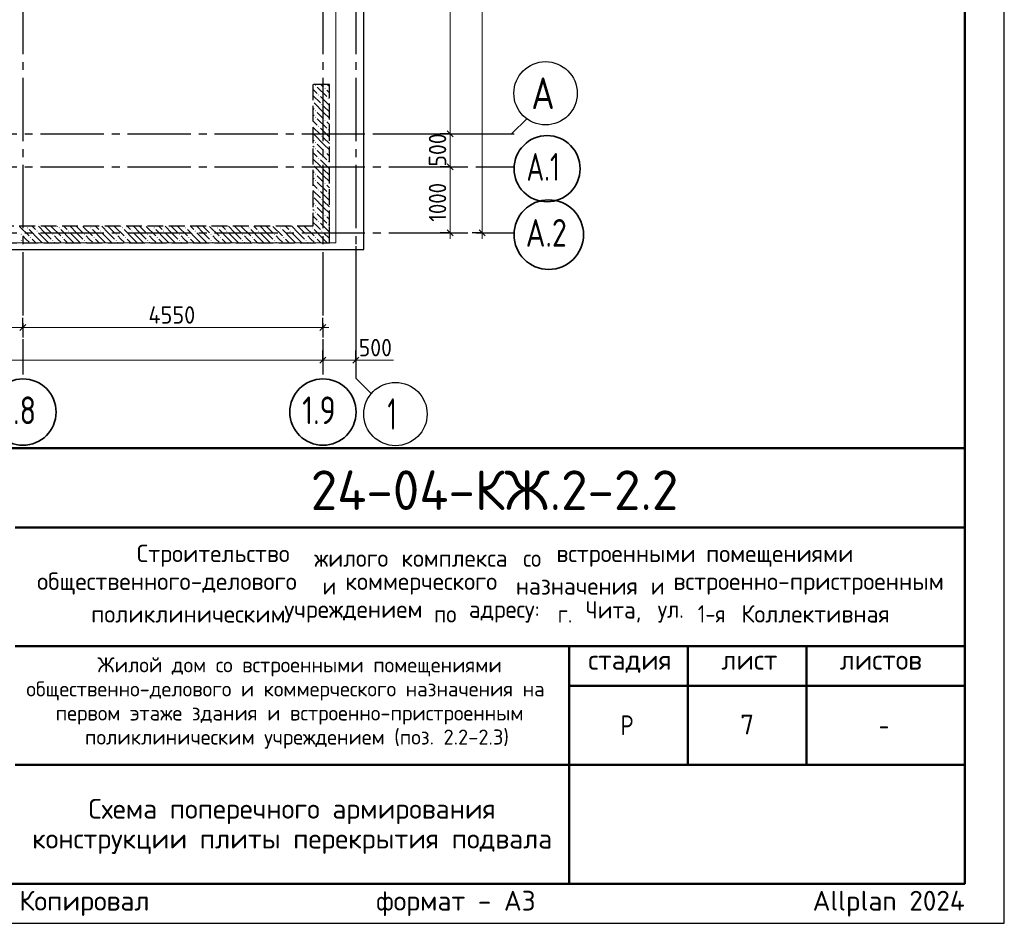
# Model space of a CAD drawing. Header units: millimetres. Extents: x 0 to 50400, y -143 to 35640.
# Tile 11 of 17: x 35469 to 50400, y 0 to 13693. Entities that reach past the tile are written whole.
import ezdxf

# ---------------------------------------------------------------- set-up
doc = ezdxf.new("R2010")
doc.units = ezdxf.units.MM
doc.linetypes.add('______2', pattern=[324, 240, -84])
doc.linetypes.add('______5', pattern=[1320, 960, -120, 120, -120])
for name, color, linetype, lineweight in [('Standard', 7, 'Continuous', 25), ('ЖБ Перекрытие верхний уровень', 7, 'Continuous', 35), ('ЖБ Стена верхний уровень', 7, 'Continuous', 35), ('Надписи', 7, 'Continuous', 25), ('Примечания', 7, 'Continuous', 13), ('Размерная линия_ общее', 7, 'Continuous', 13)]:
    doc.layers.add(name, color=color, linetype=linetype, lineweight=lineweight)
doc.layers.add('Оси', color=7, linetype='______5', true_color=0x656565)
doc.styles.add('ISOCPEUR', font='txt')

msp = doc.modelspace()

# ---------------------------------------------------------------- hatches: boundary and pattern name
at = {"layer": 'ЖБ Стена верхний уровень', "linetype": 'Continuous', "lineweight": 18, "transparency": 33554687}
for points in [[(39948, 12697), (39956, 12705), (39963, 12697), (39956, 12689)], [(39996, 12553), (40004, 12561), (40011, 12553), (40004, 12545)], [(40092, 12649), (40100, 12657), (40107, 12649), (40100, 12641)], [(39915, 12458), (39915, 12457), (39915, 12457)], [(40044, 12409), (40052, 12417), (40059, 12409), (40052, 12401)], [(40140, 12505), (40148, 12513), (40155, 12505), (40148, 12497)], [(39948, 12313), (39956, 12321), (39963, 12313), (39956, 12305)], [(39948, 12217), (39956, 12225), (39963, 12217), (39956, 12209)], [(40092, 12169), (40100, 12177), (40107, 12169), (40100, 12161)], [(39915, 11978), (39915, 11977), (39915, 11977)], [(39996, 12073), (40004, 12081), (40011, 12073), (40004, 12065)], [(40140, 12025), (40148, 12033), (40155, 12025), (40148, 12017)], [(39948, 11833), (39956, 11841), (39963, 11833), (39956, 11825)], [(40044, 11929), (40052, 11937), (40059, 11929), (40052, 11921)], [(39948, 11737), (39956, 11745), (39963, 11737), (39956, 11729)], [(40092, 11689), (40100, 11697), (40107, 11689), (40100, 11681)], [(39915, 11498), (39915, 11497), (39915, 11497)], [(39996, 11593), (40004, 11601), (40011, 11593), (40004, 11585)], [(40140, 11545), (40148, 11553), (40155, 11545), (40148, 11537)], [(39948, 11353), (39956, 11361), (39963, 11353), (39956, 11345)], [(40044, 11449), (40052, 11457), (40059, 11449), (40052, 11441)], [(39948, 11257), (39956, 11265), (39963, 11257), (39956, 11249)], [(40092, 11209), (40100, 11217), (40107, 11209), (40100, 11201)], [(39996, 11113), (40004, 11121), (40011, 11113), (40004, 11105)], [(40140, 11065), (40148, 11073), (40155, 11065), (40148, 11057)], [(39915, 11018), (39915, 11017), (39915, 11017)], [(40044, 10969), (40052, 10977), (40059, 10969), (40052, 10961)], [(39948, 10873), (39956, 10881), (39963, 10873), (39956, 10865)], [(39948, 10777), (39956, 10785), (39963, 10777), (39956, 10769)], [(39996, 10633), (40004, 10641), (40011, 10633), (40004, 10625)], [(40092, 10729), (40100, 10737), (40107, 10729), (40100, 10721)], [(35580, 10537), (35588, 10545), (35595, 10537), (35588, 10529)], [(35724, 10489), (35732, 10497), (35739, 10489), (35732, 10481)], [(36060, 10537), (36068, 10545), (36075, 10537), (36068, 10529)], [(36204, 10489), (36212, 10497), (36219, 10489), (36212, 10481)], [(36540, 10537), (36548, 10545), (36555, 10537), (36548, 10529)], [(36684, 10489), (36692, 10497), (36699, 10489), (36692, 10481)], [(37020, 10537), (37028, 10545), (37035, 10537), (37028, 10529)], [(37164, 10489), (37172, 10497), (37179, 10489), (37172, 10481)], [(37500, 10537), (37508, 10545), (37515, 10537), (37508, 10529)], [(37644, 10489), (37652, 10497), (37659, 10489), (37652, 10481)], [(37980, 10537), (37988, 10545), (37995, 10537), (37988, 10529)], [(38124, 10489), (38132, 10497), (38139, 10489), (38132, 10481)], [(38460, 10537), (38468, 10545), (38475, 10537), (38468, 10529)], [(38604, 10489), (38612, 10497), (38619, 10489), (38612, 10481)], [(38940, 10537), (38948, 10545), (38955, 10537), (38948, 10529)], [(39084, 10489), (39092, 10497), (39099, 10489), (39092, 10481)], [(39420, 10537), (39428, 10545), (39435, 10537), (39428, 10529)], [(39564, 10489), (39572, 10497), (39579, 10489), (39572, 10481)], [(39900, 10537), (39908, 10545), (39915, 10537), (39908, 10529)], [(40044, 10489), (40052, 10497), (40059, 10489), (40052, 10481)], [(40140, 10585), (40148, 10593), (40155, 10585), (40148, 10577)], [(35484, 10441), (35492, 10449), (35499, 10441), (35492, 10433)], [(35484, 10345), (35492, 10353), (35499, 10345), (35492, 10337)], [(35628, 10393), (35636, 10401), (35643, 10393), (35636, 10385)], [(35964, 10441), (35972, 10449), (35979, 10441), (35972, 10433)], [(35964, 10345), (35972, 10353), (35979, 10345), (35972, 10337)], [(36108, 10393), (36116, 10401), (36123, 10393), (36116, 10385)], [(36444, 10441), (36452, 10449), (36459, 10441), (36452, 10433)], [(36444, 10345), (36452, 10353), (36459, 10345), (36452, 10337)], [(36588, 10393), (36596, 10401), (36603, 10393), (36596, 10385)], [(36924, 10441), (36932, 10449), (36939, 10441), (36932, 10433)], [(36924, 10345), (36932, 10353), (36939, 10345), (36932, 10337)], [(37068, 10393), (37076, 10401), (37083, 10393), (37076, 10385)], [(37404, 10441), (37412, 10449), (37419, 10441), (37412, 10433)], [(37404, 10345), (37412, 10353), (37419, 10345), (37412, 10337)], [(37548, 10393), (37556, 10401), (37563, 10393), (37556, 10385)], [(37884, 10441), (37892, 10449), (37899, 10441), (37892, 10433)], [(37884, 10345), (37892, 10353), (37899, 10345), (37892, 10337)], [(38028, 10393), (38036, 10401), (38043, 10393), (38036, 10385)], [(38364, 10441), (38372, 10449), (38379, 10441), (38372, 10433)], [(38364, 10345), (38372, 10353), (38379, 10345), (38372, 10337)], [(38508, 10393), (38516, 10401), (38523, 10393), (38516, 10385)], [(38844, 10441), (38852, 10449), (38859, 10441), (38852, 10433)], [(38844, 10345), (38852, 10353), (38859, 10345), (38852, 10337)], [(38988, 10393), (38996, 10401), (39003, 10393), (38996, 10385)], [(39324, 10441), (39332, 10449), (39339, 10441), (39332, 10433)], [(39324, 10345), (39332, 10353), (39339, 10345), (39332, 10337)], [(39468, 10393), (39476, 10401), (39483, 10393), (39476, 10385)], [(39804, 10441), (39812, 10449), (39819, 10441), (39812, 10433)], [(39804, 10345), (39812, 10353), (39819, 10345), (39812, 10337)], [(39948, 10393), (39956, 10401), (39963, 10393), (39956, 10385)]]:
    msp.add_hatch(color=7, dxfattribs=at).paths.add_polyline_path(points, flags=16)

# ---------------------------------------------------------------- linework, layer by layer
at = {"layer": 'Standard', "color": 7, "linetype": 'Continuous', "lineweight": 50, "transparency": 33554687}
for p, q in [((27600, 7200), (49800, 7200)), ((35400, 6000), (49800, 6000)), ((35400, 4200), (49800, 4200)), ((43800, 2400), (43800, 4200)), ((45600, 2400), (45600, 4200)), ((47400, 2400), (47400, 4200)), ((43800, 3600), (49800, 3600)), ((35400, 2400), (49800, 2400)), ((43800, 600), (43800, 2400)), ((43800, 600), (43800, 2400))]:
    msp.add_line(p, q, dxfattribs=at)
at = {"layer": 'Standard', "color": 7, "linetype": 'Continuous', "lineweight": 25, "transparency": 33554687}
for p, q in [((49800, 600), (49800, 7200)), ((27600, 600), (49800, 600)), ((27600, 600), (49800, 600)), ((27600, 600), (49800, 600))]:
    msp.add_line(p, q, dxfattribs=at)
msp.add_lwpolyline([(0, 0), (50400, 0), (50400, 35640), (0, 35640), (0, 0)], close=True, dxfattribs=at)
at = {"layer": 'Standard', "color": 7, "linetype": 'Continuous', "lineweight": 50, "transparency": 33554687}
msp.add_lwpolyline([(2400, 35040), (49800, 35040), (49800, 600), (2400, 600), (2400, 35040)], close=True, dxfattribs=at)
at = {"layer": 'Standard', "color": 254, "linetype": 'Continuous', "lineweight": -3, "true_color": 0xc4c4ff, "transparency": 33554687}
msp.add_lwpolyline([(7965, 10212), (40690, 10212), (40690, 32712), (7965, 32712), (7965, 10212)], dxfattribs=at)
at = {"layer": 'ЖБ Перекрытие верхний уровень', "color": 7, "linetype": 'Continuous', "lineweight": 18, "transparency": 33554687}
for p, q in [((40265, 10312), (40265, 32612)), ((15565, 10312), (40265, 10312))]:
    msp.add_line(p, q, dxfattribs=at)
at = {"layer": 'ЖБ Стена верхний уровень', "color": 251, "linetype": '______2', "lineweight": -3, "true_color": 0x656565, "transparency": 33554687}
for p, q in [((40165, 12712), (39915, 12712)), ((39915, 12712), (39915, 10562)), ((40165, 10562), (40165, 12712)), ((39915, 10562), (33665, 10562)), ((40165, 10312), (40165, 10562)), ((9265, 10312), (40165, 10312))]:
    msp.add_line(p, q, dxfattribs=at)
at = {"layer": 'ЖБ Стена верхний уровень', "color": 9, "linetype": 'Continuous', "lineweight": 18, "true_color": 0xc7c7c7, "transparency": 33554687}
for p, q in [((40036, 12712), (40076, 12673)), ((40132, 12712), (40165, 12680)), ((39915, 12642), (39980, 12577)), ((39915, 12546), (40028, 12433)), ((39980, 12673), (40124, 12529)), ((40165, 12584), (40124, 12625)), ((40076, 12289), (39932, 12433)), ((40165, 12392), (40028, 12529)), ((39915, 12354), (39932, 12337)), ((39932, 12241), (39915, 12258)), ((39980, 12289), (40076, 12193)), ((40076, 12385), (40165, 12296)), ((40076, 12289), (40165, 12200)), ((39915, 12162), (39980, 12097)), ((39980, 12193), (40124, 12049)), ((40165, 12104), (40124, 12145)), ((39915, 12066), (40028, 11953)), ((40076, 11809), (39932, 11953)), ((40165, 11912), (40028, 12049)), ((39915, 11874), (39932, 11857)), ((39980, 11809), (40076, 11713)), ((40076, 11905), (40165, 11816)), ((40076, 11809), (40165, 11720)), ((39932, 11761), (39915, 11778)), ((39915, 11682), (39980, 11617)), ((39980, 11713), (40124, 11569)), ((40165, 11624), (40124, 11665)), ((39915, 11586), (40028, 11473)), ((40165, 11432), (40028, 11569)), ((39915, 11394), (39932, 11377)), ((40076, 11329), (39932, 11473)), ((40076, 11425), (40165, 11336)), ((39932, 11281), (39915, 11298)), ((39915, 11202), (39980, 11137)), ((39980, 11329), (40076, 11233)), ((39980, 11233), (40124, 11089)), ((40076, 11329), (40165, 11240)), ((39915, 11106), (40028, 10993)), ((40165, 10952), (40028, 11089)), ((40165, 11144), (40124, 11185)), ((39915, 10914), (39932, 10897)), ((40076, 10849), (39932, 10993)), ((40076, 10945), (40165, 10856)), ((39932, 10801), (39915, 10818)), ((39980, 10849), (40076, 10753)), ((39980, 10753), (40124, 10609)), ((40076, 10849), (40165, 10760)), ((39915, 10722), (39980, 10657)), ((39915, 10626), (39978, 10562)), ((40074, 10562), (40028, 10609)), ((40165, 10664), (40124, 10705)), ((35468, 10561), (35612, 10417)), ((35562, 10562), (35564, 10561)), ((35756, 10369), (35612, 10513)), ((35658, 10562), (35708, 10513)), ((35852, 10465), (35754, 10562)), ((35756, 10465), (35852, 10369)), ((35852, 10561), (35948, 10465)), ((35852, 10465), (35948, 10369)), ((35948, 10561), (36092, 10417)), ((36042, 10562), (36044, 10561)), ((36236, 10369), (36092, 10513)), ((36138, 10562), (36188, 10513)), ((36332, 10465), (36234, 10562)), ((36236, 10465), (36332, 10369)), ((36332, 10561), (36428, 10465)), ((36332, 10465), (36428, 10369)), ((36428, 10561), (36572, 10417)), ((36522, 10562), (36524, 10561)), ((36716, 10369), (36572, 10513)), ((36618, 10562), (36668, 10513)), ((36812, 10465), (36714, 10562)), ((36716, 10465), (36812, 10369)), ((36812, 10561), (36908, 10465)), ((36812, 10465), (36908, 10369)), ((36908, 10561), (37052, 10417)), ((37002, 10562), (37004, 10561)), ((37196, 10369), (37052, 10513)), ((37098, 10562), (37148, 10513)), ((37292, 10465), (37194, 10562)), ((37196, 10465), (37292, 10369)), ((37292, 10561), (37388, 10465)), ((37292, 10465), (37388, 10369)), ((37388, 10561), (37532, 10417)), ((37482, 10562), (37484, 10561)), ((37676, 10369), (37532, 10513)), ((37578, 10562), (37628, 10513)), ((37772, 10465), (37674, 10562)), ((37676, 10465), (37772, 10369)), ((37772, 10561), (37868, 10465)), ((37772, 10465), (37868, 10369)), ((37868, 10561), (38012, 10417)), ((37962, 10562), (37964, 10561)), ((38156, 10369), (38012, 10513)), ((38058, 10562), (38108, 10513)), ((38252, 10465), (38154, 10562)), ((38156, 10465), (38252, 10369)), ((38252, 10561), (38348, 10465)), ((38252, 10465), (38348, 10369)), ((38348, 10561), (38492, 10417)), ((38442, 10562), (38444, 10561)), ((38636, 10369), (38492, 10513)), ((38538, 10562), (38588, 10513)), ((38732, 10465), (38634, 10562)), ((38636, 10465), (38732, 10369)), ((38732, 10561), (38828, 10465)), ((38732, 10465), (38828, 10369)), ((38828, 10561), (38972, 10417)), ((38922, 10562), (38924, 10561)), ((39116, 10369), (38972, 10513)), ((39018, 10562), (39068, 10513)), ((39212, 10465), (39114, 10562)), ((39116, 10465), (39212, 10369)), ((39212, 10561), (39308, 10465)), ((39212, 10465), (39308, 10369)), ((39308, 10561), (39452, 10417)), ((39402, 10562), (39404, 10561)), ((39596, 10369), (39452, 10513)), ((39498, 10562), (39548, 10513)), ((39692, 10465), (39594, 10562)), ((39596, 10465), (39692, 10369)), ((39692, 10561), (39788, 10465)), ((39692, 10465), (39788, 10369)), ((39788, 10561), (39932, 10417)), ((39882, 10562), (39884, 10561)), ((40076, 10369), (39932, 10513)), ((39978, 10562), (40028, 10513)), ((40165, 10472), (40074, 10562)), ((40076, 10465), (40165, 10376)), ((35564, 10369), (35516, 10417)), ((35516, 10321), (35524, 10312)), ((35612, 10321), (35564, 10369)), ((35660, 10369), (35716, 10312)), ((35756, 10369), (35812, 10312)), ((35852, 10369), (35908, 10312)), ((36044, 10369), (35996, 10417)), ((35996, 10321), (36004, 10312)), ((36092, 10321), (36044, 10369)), ((36140, 10369), (36196, 10312)), ((36236, 10369), (36292, 10312)), ((36332, 10369), (36388, 10312)), ((36524, 10369), (36476, 10417)), ((36476, 10321), (36484, 10312)), ((36572, 10321), (36524, 10369)), ((36620, 10369), (36676, 10312)), ((36716, 10369), (36772, 10312)), ((36812, 10369), (36868, 10312)), ((37004, 10369), (36956, 10417)), ((36956, 10321), (36964, 10312)), ((37052, 10321), (37004, 10369)), ((37100, 10369), (37156, 10312)), ((37196, 10369), (37252, 10312)), ((37292, 10369), (37348, 10312)), ((37484, 10369), (37436, 10417)), ((37436, 10321), (37444, 10312)), ((37532, 10321), (37484, 10369)), ((37580, 10369), (37636, 10312)), ((37676, 10369), (37732, 10312)), ((37772, 10369), (37828, 10312)), ((37964, 10369), (37916, 10417)), ((37916, 10321), (37924, 10312)), ((38012, 10321), (37964, 10369)), ((38060, 10369), (38116, 10312)), ((38156, 10369), (38212, 10312)), ((38252, 10369), (38308, 10312)), ((38444, 10369), (38396, 10417)), ((38396, 10321), (38404, 10312)), ((38492, 10321), (38444, 10369)), ((38540, 10369), (38596, 10312)), ((38636, 10369), (38692, 10312)), ((38732, 10369), (38788, 10312)), ((38924, 10369), (38876, 10417)), ((38876, 10321), (38884, 10312)), ((38972, 10321), (38924, 10369)), ((39020, 10369), (39076, 10312)), ((39116, 10369), (39172, 10312)), ((39212, 10369), (39268, 10312)), ((39404, 10369), (39356, 10417)), ((39356, 10321), (39364, 10312)), ((39452, 10321), (39404, 10369)), ((39500, 10369), (39556, 10312)), ((39596, 10369), (39652, 10312)), ((39692, 10369), (39748, 10312)), ((39884, 10369), (39836, 10417)), ((39836, 10321), (39844, 10312)), ((39932, 10321), (39884, 10369)), ((39980, 10369), (40036, 10312)), ((40076, 10369), (40132, 10312))]:
    msp.add_line(p, q, dxfattribs=at)
at = {"layer": 'Оси', "color": 8, "linetype": '______5', "lineweight": -3, "transparency": 33554687}
for p, q in [((35515, 32612), (35515, 8317)), ((40065, 32612), (40065, 8317)), ((40565, 32612), (40565, 8317)), ((8065, 11962), (42965, 11962)), ((8065, 11462), (42965, 11462)), ((8065, 10462), (42965, 10462))]:
    msp.add_line(p, q, dxfattribs=at)
at = {"layer": 'Оси', "color": 7, "linetype": 'Continuous', "lineweight": 25, "transparency": 33554687}
for points in [[(40928, 11962), (42928, 11962), (43163, 12197)], [(40565, 10262), (40565, 8262), (40800, 8027)]]:
    msp.add_lwpolyline(points, dxfattribs=at)
for centre in [(43443, 12578), (41167, 7717)]:
    msp.add_circle(centre, 480, dxfattribs=at)
at = {"layer": 'Оси', "color": 7, "linetype": 'Continuous', "lineweight": 35, "transparency": 33554687}
for centre, radius in [((43466, 11435), 501), ((43492, 10435), 527), ((35518, 7747), 503), ((40068, 7747), 503)]:
    msp.add_circle(centre, radius, dxfattribs=at)
at = {"layer": 'Примечания', "color": 7, "linetype": 'Continuous', "lineweight": 13, "transparency": 33554687}
msp.add_line((40515, 8532), (41135, 8532), dxfattribs=at)
at = {"layer": 'Размерная линия_ общее', "color": 7, "linetype": 'Continuous', "lineweight": 13, "transparency": 33554687}
for p, q in [((41997, 11962), (41997, 16862)), ((41997, 11462), (41997, 11962)), ((41997, 10462), (41997, 10372)), ((42480, 10462), (42480, 10372)), ((33815, 9027), (35515, 9027)), ((35515, 9027), (40065, 9027)), ((40065, 9027), (40155, 9027)), ((9265, 8532), (40065, 8532)), ((40065, 8532), (40565, 8532)), ((40565, 8532), (40655, 8532))]:
    msp.add_line(p, q, dxfattribs=at)
at = {"layer": 'Размерная линия_ общее', "color": 7, "linetype": 'Continuous', "lineweight": -3, "transparency": 33554687}
for p, q in [((41997, 11962), (41847, 11962)), ((41997, 11962), (42147, 11962)), ((41997, 11462), (41847, 11462)), ((41997, 11462), (42147, 11462)), ((41997, 10462), (41847, 10462)), ((41997, 10462), (42147, 10462)), ((42480, 10462), (42330, 10462)), ((42480, 10462), (42630, 10462)), ((42480, 10462), (42648, 10462)), ((35515, 9027), (35515, 9177)), ((40065, 9027), (40065, 9177)), ((35515, 9027), (35515, 8877)), ((40065, 9027), (40065, 8877)), ((40065, 8532), (40065, 8682)), ((40565, 8532), (40565, 8682)), ((40065, 8532), (40065, 8382)), ((40065, 8532), (40065, 8532)), ((40565, 8532), (40565, 8382)), ((40565, 8532), (40565, 8532))]:
    msp.add_line(p, q, dxfattribs=at)
at = {"layer": 'Размерная линия_ общее', "color": 7, "linetype": 'Continuous', "lineweight": 25, "transparency": 33554687}
for p, q in [((42042, 11917), (41952, 12007)), ((42042, 11417), (41952, 11507)), ((42042, 10417), (41952, 10507)), ((42525, 10417), (42435, 10507)), ((35470, 8982), (35560, 9072)), ((40020, 8982), (40110, 9072)), ((40020, 8487), (40110, 8577)), ((40520, 8487), (40610, 8577))]:
    msp.add_line(p, q, dxfattribs=at)
at = {"layer": 'Размерная линия_ общее', "color": 7, "linetype": 'Continuous', "lineweight": 13, "transparency": 33554687}
for points in [[(42480, 10462), (42480, 20945), (42480, 20945), (42480, 32362)], [(41997, 10462), (41997, 10644), (41997, 10644), (41997, 11462)]]:
    msp.add_lwpolyline(points, dxfattribs=at)

# ---------------------------------------------------------------- texts
at = {"layer": 'Standard', "color": 7, "linetype": 'Continuous', "lineweight": 50, "transparency": 33554687, "insert": (39882, 6262), "char_height": 600, "width": 6049.91, "attachment_point": 7, "style": 'ISOCPEUR'}
msp.add_mtext('\\W0.98;24-04-КЖ.2-2.2', dxfattribs=at)
at = {"layer": 'Standard', "color": 7, "linetype": 'Continuous', "lineweight": 25, "transparency": 33554687, "attachment_point": 7, "style": 'ISOCPEUR'}
for s, insert, char_height, width in [('\\W0.98;Строительство ', (37245, 5402), 264, 2820.83), ('\\W0.96;жилого ', (39937, 5402), 264, 1446.12), ('\\W0.97;комплекса ', (41257, 5402), 264, 1975.29), ('\\W0.90;со ', (43105, 5402), 264, 620.97), ('\\W0.98;встроенными ', (43607, 5402), 264, 2398.16), ('\\W0.98;помещениями', (45877, 5402), 264, 2292.21), ('\\W0.99;общественного-делового ', (35733, 4980), 264, 4457.19), ('\\W0.87;и ', (40063, 4980), 264, 457.48), ('\\W0.98;коммерческого ', (40406, 4980), 264, 2714.91), ('\\W0.97;назначения ', (42993, 4980), 264, 2173.24), ('\\W0.87;и ', (45039, 4980), 264, 457.46), ('\\W0.99;встроенно-пристроенным', (45382, 4980), 264, 4298.92), ('\\W0.95;Чита, ', (44049, 4557), 264, 1221.07), ('\\W0.86;1-я ', (45752, 4557), 264, 773.52), ('\\W0.98;Коллективная', (46412, 4557), 264, 2450.61), ('\\W0.98;поликлиническим ', (36552, 4557), 264, 3058.06), ('\\W0.98;учреждением ', (39482, 4557), 264, 2397.9), ('\\W0.91;по ', (41752, 4557), 264, 647.69), ('\\W0.96;адресу: ', (42280, 4557), 264, 1472.67), ('\\W0.89;г. ', (43627, 4557), 264, 539.49), ('\\W0.92;ул. ', (45145, 4557), 264, 728.23), ('\\W0.99;стадия    лист     листов', (44091, 3795), 300, 5247.11), ('\\W0.80;Р', (44580, 2850), 300, 359.84), ('\\W0.78;-', (48495, 2850), 300, 326.39)]:
    msp.add_mtext(s, dxfattribs=dict(at, insert=insert, char_height=char_height, width=width))
at = {"layer": 'Standard', "color": 7, "linetype": 'Continuous', "lineweight": 18, "transparency": 33554687, "char_height": 228, "attachment_point": 7, "style": 'ISOCPEUR'}
for s, insert, width in [('\\W0.99;Жилой дом со встроенными помещениями', (36647, 3741), 6015.25), ('\\W0.99;общественно-делового и коммерческого назначения на', (35570, 3376), 8168.16), ('\\W0.99;первом этаже здания и встроенно-пристроенным', (36015, 3011), 7279.77), ('\\W0.99;поликлиническим учреждением (поз. 2.2-2.3)', (36459, 2646), 6390.3)]:
    msp.add_mtext(s, dxfattribs=dict(at, insert=insert, width=width))
at = {"layer": 'Standard', "color": 7, "linetype": 'Continuous', "lineweight": 25, "transparency": 33554687, "insert": (39600, 1885), "char_height": 300, "width": 7880.25, "attachment_point": 2, "line_spacing_factor": 0.903614}
msp.add_mtext('\\A1;{\\fISOCPEUR|i0|b0;\\H300.000000;\\W1.000000;\\C7;Схема поперечного армирования}\\P{\\fISOCPEUR|i0|b0;\\H300.000000;\\W1.000000;\\C7;конструкции плиты перекрытия подвала}\\P', dxfattribs=at)
at = {"layer": 'Standard', "color": 8, "linetype": 'Continuous', "lineweight": 13, "transparency": 33554687, "insert": (49800, 297), "char_height": 300, "width": 14099.36, "attachment_point": 6, "style": 'ISOCPEUR'}
msp.add_mtext('\\A1;{\\fISOCPEUR|i0|b0;\\H300.000000;\\W1.000000;\\C8;Копировал                  формат - А3                      Allplan 2024}\\P', dxfattribs=at)
at = {"layer": 'Надписи', "color": 7, "linetype": 'Continuous', "lineweight": 13, "transparency": 33554687, "insert": (46500, 3012), "char_height": 300, "width": 326.67, "attachment_point": 5, "style": 'ISOCPEUR'}
msp.add_mtext('\\A1;{\\fISOCPEUR|i0|b0;\\H300.000000;\\W1.000000;\\C7;7}\\P', dxfattribs=at)
at = {"layer": 'Оси', "color": 7, "linetype": 'Continuous', "lineweight": 35, "transparency": 33554687, "attachment_point": 7, "style": 'ISOCPEUR'}
for s, insert, char_height, width in [('\\W0.82;А', (43227, 12338), 480, 628.23), ('\\W0.71;А.1', (43154, 11252), 420, 773.24), ('\\W0.79;А.2', (43143, 10252), 420, 863.99), ('\\W0.79;1.8', (35203, 7564), 420, 795.3), ('\\W0.79;1.9', (39753, 7564), 420, 795.29), ('\\W0.56;1', (41047, 7477), 480, 373.33)]:
    msp.add_mtext(s, dxfattribs=dict(at, insert=insert, char_height=char_height, width=width))
at = {"layer": 'Размерная линия_ общее', "color": 7, "linetype": 'Continuous', "lineweight": 25, "transparency": 33554687, "char_height": 264, "attachment_point": 7, "rotation": 90, "style": 'ISOCPEUR'}
for s, insert, width in [('\\W0.91;500', (41937, 11467), 674.39), ('\\W0.87;1000', (41937, 10632), 800.28)]:
    msp.add_mtext(s, dxfattribs=dict(at, insert=insert, width=width))
at = {"layer": 'Размерная линия_ общее', "color": 7, "linetype": 'Continuous', "lineweight": 25, "transparency": 33554687, "char_height": 264, "attachment_point": 7, "style": 'ISOCPEUR'}
for s, insert, width in [('\\W0.93;4550', (37421, 9087), 888.46), ('\\W0.91;500', (40610, 8592), 674.39)]:
    msp.add_mtext(s, dxfattribs=dict(at, insert=insert, width=width))

doc.saveas('drawing.dxf')
